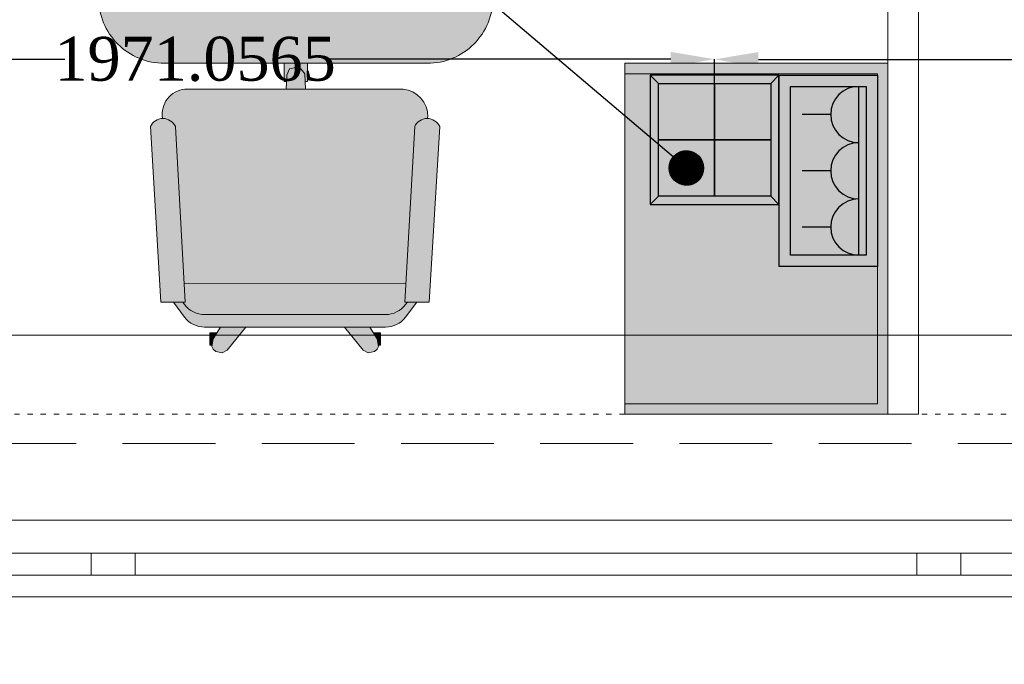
# Model space of a CAD drawing. Header units: inches. Extents: x -78787 to 29484, y -9517 to 23232.
# Tile 196 of 256: x 16176 to 18422, y -6685 to -5216. Entities that reach past the tile are written whole.
import ezdxf
from ezdxf.enums import TextEntityAlignment as Align

# ---------------------------------------------------------------- set-up
doc = ezdxf.new("R2010")
doc.units = ezdxf.units.IN
doc.header["$MEASUREMENT"] = 0
for name, pattern in [('ACAD_ISO03W100', [30, 12, -18]), ('Dot & Dashed', [670.277762, 317.5, -176.388889, 0, -176.388874]), ('Hidden', [317.5, 211.666667, -105.833333])]:
    doc.linetypes.add(name, pattern=pattern)
for name, color, linetype in [('- განათება', 7, 'Continuous'), ('- საშტეფცელო როზეტები', 7, 'Continuous'), ('Structural - Bearing', 7, 'Continuous'), ('Structural - Grid', 7, 'Continuous')]:
    doc.layers.add(name, color=color, linetype=linetype)
for name, color, linetype, lineweight in [('2D Drafting - General_Pen_No__121', 255, 'Continuous', 0), ('Archicad Windows_Pen_No__1', 7, 'Continuous', 13), ('New_2D Drafting - General_Pen_No__121', 255, 'Continuous', 0), ('New_2D Drafting - General_Pen_No__2', 8, 'Continuous', 15), ('Structural - Bearing_Pen_No__1', 7, 'Continuous', 13)]:
    doc.layers.add(name, color=color, linetype=linetype, lineweight=lineweight)
for name, color, linetype, lineweight, true_color in [('2D Drafting - General_Pen_No__161', 7, 'Continuous', 13, 0x6a6a6a), ('New_2D Drafting - General_Pen_No__102', 7, 'Continuous', 13, 0xcccccc), ('New_Drawing & Figure_Pen_No__81', 7, 'Continuous', 20, 0x6a6a6a), ('Structural - Bearing_Pen_No__102', 7, 'Continuous', 13, 0xcccccc), ('Structural - Grid_Pen_No__81', 7, 'Continuous', 20, 0x6a6a6a)]:
    doc.layers.add(name, color=color, linetype=linetype, lineweight=lineweight, true_color=true_color)
doc.styles.add('GENERATED_STYLE_2', font='txt')
doc.styles.get("Standard").update_dxf_attribs({"font": 'arial.ttf'})
doc.dimstyles.get("Standard").update_dxf_attribs({"dimtxt": 0.18, "dimasz": 0.18, "dimexe": 0.18, "dimexo": 0.0625, "dimgap": 0.09, "dimtad": 0, "dimtih": 1, "dimtoh": 1, "dimdec": 4, "dimzin": 0, "dimdsep": 46, "dimtxsty": 'Standard', "dimcen": 0.09, "dimadec": 0, "dimazin": 0, "dimtfac": 1, "dimtdec": 4, "dimtofl": 0, "dimtmove": 0, "dimatfit": 3, "dimfxl": 1, "dimtolj": 1, "dimtzin": 0, "dimarcsym": 0})

# ---------------------------------------------------------------- blocks, each defined once
blk = doc.blocks.new('Slab_1', base_point=(-47183.8, 14488))
at = {"layer": 'Structural - Bearing_Pen_No__1', "color": 7, "linetype": 'Continuous', "lineweight": 13, "flags": 128}
blk.add_lwpolyline([(-47183.8, 14488), (1166.2, 14488), (1166.2, 32488), (-317.2, 32488), (-317.2, 39238), (-26465.1, 39238), (-29183.8, 32838), (-47183.8, 32838)], close=True, dxfattribs=at)
blk = doc.blocks.new('Horizontal Multi-Sash Window')
at = {"layer": 'Archicad Windows_Pen_No__1', "color": 7, "linetype": 'Continuous', "lineweight": 13}
for p, q in [((-2825, 0), (2825, 0)), ((-2775, 0), (-991.7, 0)), ((-991.7, -50), (-991.7, 0)), ((-991.7, 0), (-941.7, 0)), ((-941.7, 0), (-891.7, 0)), ((-891.7, 0), (-891.7, -50)), ((-891.7, 0), (891.7, 0)), ((891.7, -50), (891.7, 0)), ((891.7, 0), (941.7, 0)), ((941.7, 0), (991.7, 0)), ((991.7, 0), (991.7, -50)), ((991.7, 0), (2775, 0)), ((-991.7, -50), (-2775, -50)), ((-941.7, -50), (-991.7, -50)), ((-891.7, -50), (-941.7, -50)), ((891.7, -50), (-891.7, -50)), ((941.7, -50), (891.7, -50)), ((991.7, -50), (941.7, -50)), ((2775, -50), (991.7, -50)), ((-2825, -100), (2825, -100))]:
    blk.add_line(p, q, dxfattribs=at)
blk = doc.blocks.new('Wall_5', base_point=(1166.2, 14488))
at = {"layer": 'Archicad Windows_Pen_No__1', "color": 7, "linetype": 'Continuous', "lineweight": 13, "zscale": 1000}
blk.add_blockref('Horizontal Multi-Sash Window', (-8008.8, 14588), dxfattribs=at)
blk = doc.blocks.new('Standard grid marker')
at = {"layer": 'Structural - Grid_Pen_No__81', "color": 251, "linetype": 'Continuous', "lineweight": 20, "true_color": 0x6a6a6a}
blk.add_line((1000, 0), (51328.1, 0), dxfattribs=at)
at = {"layer": 'Structural - Grid_Pen_No__81', "color": 251, "lineweight": 20, "true_color": 0x6a6a6a, "style": 'GENERATED_STYLE_2'}
for tag, p in [('AC_MarkerText_1_0', (-100, -144)), ('AC_MarkerText_1_1', (52428.1, -144))]:
    blk.add_attdef(tag, text='', height=100, rotation=180, dxfattribs=at).set_placement(p, align=Align.TOP_CENTER)
blk = doc.blocks.new('Beam_10', base_point=(-47008.8, 14663))
at = {"layer": 'Structural - Bearing_Pen_No__102', "color": 254, "linetype": 'Hidden', "lineweight": 13, "true_color": 0xcccccc}
for p, q in [((-10833.8, 14838), (-5183.8, 14838)), ((-47183.8, 14488), (1166.2, 14488))]:
    blk.add_line(p, q, dxfattribs=at)
at = {"layer": 'Structural - Bearing_Pen_No__102', "color": 254, "linetype": 'Dot & Dashed', "lineweight": 13, "true_color": 0xcccccc}
blk.add_line((-47008.8, 14663), (991.2, 14663), dxfattribs=at)
blk = doc.blocks.new('იატაკის 4 იანი ჩარჩო')
at = {"layer": '- საშტეფცელო როზეტები', "color": 5}
for p, q in [((-12008.3, -6506.7), (-12026.8, -6526.1)), ((-11751.8, -6506.7), (-11733.3, -6526.1)), ((-12026.8, -6526.1), (-11733.3, -6526.1))]:
    blk.add_line(p, q, dxfattribs=at)
for points in [[(-11733.3, -6526.1), (-11733.3, -6230.8), (-12026.8, -6230.8), (-12026.8, -6526.1)], [(-12026.8, -6230.8), (-12008.3, -6250.3)], [(-11751.8, -6250.3), (-11733.3, -6230.8)]]:
    blk.add_lwpolyline(points, dxfattribs=at)
for points in [[(-12008.3, -6250.3), (-11880, -6250.3), (-11880, -6378.5), (-12008.3, -6378.5)], [(-11880, -6250.3), (-11751.8, -6250.3), (-11751.8, -6378.5), (-11880, -6378.5)], [(-12008.3, -6378.5), (-11880, -6378.5), (-11880, -6506.7), (-12008.3, -6506.7)], [(-11880, -6378.5), (-11751.8, -6378.5), (-11751.8, -6506.7), (-11880, -6506.7)]]:
    blk.add_lwpolyline(points, close=True, dxfattribs=at)
blk = doc.blocks.new('- საშტეფცელო როზეტი IP22')
at = {"layer": '- საშტეფცელო როზეტები', "color": 5}
for p, q in [((8536.7, 3822.7), (8536.7, 3888.1)), ((8472.6, 3758.6), (8600.9, 3758.6))]:
    blk.add_line(p, q, dxfattribs=at)
blk.add_arc((8536.7, 3758.6), 64.1, 0, 180, dxfattribs=at)
blk = doc.blocks.new('*D1314')
at = {"layer": '- საშტეფცელო როზეტები', "color": 0, "lineweight": -2, "transparency": 16777216}
for p, q in [((15790, -5576.5), (15790, -5305.7)), ((15890, -5305.9), (16279.2, -5305.9)), ((17661, -5305.9), (16873.1, -5305.9)), ((17761, -5489.7), (17761, -5305.7))]:
    blk.add_line(p, q, dxfattribs=at)
at = {"layer": '- საშტეფცელო როზეტები', "color": 0, "transparency": 16777216}
for points in [[(15890, -5289.2), (15890, -5322.6), (15790, -5305.9)], [(17661, -5289.2), (17661, -5322.6), (17761, -5305.9)]]:
    blk.add_solid(points, dxfattribs=at)
at = {"layer": 'Defpoints', "color": 0, "transparency": 16777216}
for p in [(15790, -5305.9), (17761, -5489.8), (15790, -5576.6)]:
    blk.add_point(p, dxfattribs=at)
at = {"layer": '- საშტეფცელო როზეტები', "color": 0, "transparency": 16777216, "insert": (16576.2, -5305.9), "char_height": 100, "attachment_point": 5}
blk.add_mtext('\\A1;{\\fSylfaen|b0|i0|c0|p18;1971.0565}', dxfattribs=at)
blk = doc.blocks.new('*D1315')
at = {"layer": '- საშტეფცელო როზეტები', "color": 0, "lineweight": -2, "transparency": 16777216}
for p, q in [((17761, -5489.7), (17761, -5306.1)), ((17861, -5306.3), (18571.9, -5306.3)), ((19961, -5306.3), (19180.4, -5306.3)), ((20061, -5489.7), (20061, -5306.1))]:
    blk.add_line(p, q, dxfattribs=at)
at = {"layer": '- საშტეფცელო როზეტები', "color": 0, "transparency": 16777216}
for points in [[(17861, -5289.6), (17861, -5322.9), (17761, -5306.3)], [(19961, -5289.6), (19961, -5322.9), (20061, -5306.3)]]:
    blk.add_solid(points, dxfattribs=at)
at = {"layer": 'Defpoints', "color": 0, "transparency": 16777216}
for p in [(17761, -5306.3), (17761, -5489.8), (20061, -5489.8)]:
    blk.add_point(p, dxfattribs=at)
at = {"layer": '- საშტეფცელო როზეტები', "color": 0, "transparency": 16777216, "insert": (18876.2, -5306.3), "char_height": 100, "attachment_point": 5}
blk.add_mtext('\\A1;{\\fSylfaen|b0|i0|c0|p18;2299.9998}', dxfattribs=at)

msp = doc.modelspace()

# ---------------------------------------------------------------- hatches: boundary and pattern name
at = {"layer": '- საშტეფცელო როზეტები'}
h = msp.add_hatch(dxfattribs=at)
h.set_pattern_fill('ANSI31', color=1)
h.set_pattern_definition([(45, (35754.18638, -36904.10872), (-0.08838834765, 0.08838834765), [])])
h.paths.add_polyline_path([(17736.07071, -5553.89461, 1), (17657.70781, -5553.89461, 1)])
at = {"layer": '2D Drafting - General_Pen_No__121', "linetype": 'Continuous', "lineweight": 0}
msp.add_hatch(color=255, dxfattribs=at).paths.add_polyline_path([(18155.93039, -5315.28179), (17555.93068, -5315.28179), (17555.93068, -6115.28172), (18155.93039, -6115.28172)])
at = {"layer": 'New_2D Drafting - General_Pen_No__102', "linetype": 'Continuous', "lineweight": 13, "true_color": 0xcccccc}
for points in [[(16832.86716, -5356.41416), (16832.86716, -5315.28179), (16778.99434, -5315.28179), (16778.99434, -5356.41416), (16784.8906, -5356.41416), (16785.47314, -5342.43341), (16791.31817, -5327.82083), (16805.93075, -5324.89831), (16817.62082, -5327.82083), (16826.38837, -5339.51089), (16827.0645, -5356.41416)], [(16826.38837, -5339.51089), (16817.62082, -5327.82083), (16805.93075, -5324.89831), (16791.31817, -5327.82083), (16785.47314, -5342.43341), (16784.16398, -5373.85321), (16827.76206, -5373.85321)], [(17106.9037, -5435.62711, 0.3820752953), (17050.54945, -5373.85321), (16558.38954, -5373.85321, 0.4305604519), (16501.33463, -5434.16515), (16501.7182, -5441.06917, -0.3008761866), (16531.30265, -5459.30301), (16551.17082, -5816.93003), (17057.16238, -5816.68848), (17077.01712, -5459.3048, -0.3008724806), (17106.60115, -5441.07095)], [(16553.53956, -5859.56746), (16531.30265, -5459.30301, 0.6387631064), (16474.15982, -5459.30345), (16497.98386, -5859.56743)], [(17110.33561, -5859.56928), (17134.15996, -5459.30525, 0.6387631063), (17077.01712, -5459.3048), (17054.7801, -5859.56928)], [(17054.7801, -5859.56928), (17057.16238, -5816.68848), (16551.17082, -5816.93003), (16553.53956, -5859.56746), (16547.98385, -5859.56745), (16552.26888, -5865.28083, 0.2360732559), (16597.98385, -5888.13888), (17009.8827, -5888.13888, 0.2381735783), (17056.05154, -5865.28134), (17060.33516, -5859.56928)], [(17009.8878, -5916.71035, 0.2381394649), (17056.05017, -5893.8546), (17081.76418, -5859.56928), (17060.33516, -5859.56928), (17056.05154, -5865.28134, -0.2339896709), (17010.78853, -5888.13888), (16597.98385, -5888.13888, -0.2360732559), (16552.26888, -5865.28083), (16547.98385, -5859.56745), (16526.55529, -5859.56744), (16552.26944, -5893.853, 0.2360689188), (16597.98384, -5916.71031), (16634.4403, -5916.71031), (16691.67139, -5916.7103)], [(16623.18762, -5972.35922), (16637.8002, -5975.28173), (16649.49026, -5969.4367), (16691.67137, -5916.71032), (16634.4403, -5916.71031), (16617.34258, -5943.13405), (16614.42007, -5960.66915), (16617.34258, -5966.51419)], [(16994.3472, -5960.66915), (16991.42469, -5943.13405), (16974.32699, -5916.71034), (16917.09591, -5916.71033), (16959.27701, -5969.4367), (16970.96707, -5975.28173), (16985.57965, -5972.35922), (16991.42469, -5966.51419)], [(16617.34258, -5943.13405), (16625.85226, -5929.98273), (16609.77842, -5929.98273), (16609.77842, -5957.74664), (16614.90715, -5957.74664)], [(16998.98885, -5957.74664), (16998.98885, -5929.98273), (16982.91501, -5929.98273), (16991.42469, -5943.13405), (16993.86012, -5957.74664)]]:
    msp.add_hatch(color=254, dxfattribs=at).paths.add_polyline_path(points)
at = {"layer": 'New_2D Drafting - General_Pen_No__121', "linetype": 'Continuous', "lineweight": 0}
h = msp.add_hatch(color=255, dxfattribs=at)
h.paths.add_polyline_path([(17105.93072, -4415.28187), (16505.93078, -4415.28187, 0.4142135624), (16355.93079, -4565.28186), (16355.93079, -5165.28181, 0.4142135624), (16505.93078, -5315.28179), (17105.93072, -5315.28179, 0.4142135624), (17255.93071, -5165.28181), (17255.93071, -4565.28186, 0.4142135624)])
h.paths.add_polyline_path([(16467.72501, -4572.87042), (16467.72501, -4512.87042), (16567.725, -4512.87042), (16567.725, -4572.87042)], flags=0)

# ---------------------------------------------------------------- linework, layer by layer
at = {"layer": '- განათება', "color": 8, "linetype": 'Continuous', "lineweight": 15, "flags": 128}
msp.add_lwpolyline([(8955.93152, -5935.28172), (8955.93152, -3835.28172), (22825.93018, -3835.28172), (22825.93018, -5935.28172)], close=True, dxfattribs=at)
at = {"layer": '- საშტეფცელო როზეტები', "color": 4, "lineweight": 30}
msp.add_lwpolyline([(16457.72501, -4502.87042), (17696.88926, -5553.89461)], dxfattribs=at)
at = {"layer": '- საშტეფცელო როზეტები', "color": 5}
for points in [[(17908.36253, -5778.30821), (17908.36253, -5342.1262), (18132.30084, -5342.1262), (18132.30084, -5778.30821)], [(17934.05311, -5752.61764), (17934.05311, -5367.81678), (18106.61026, -5367.81678), (18106.61026, -5752.61764)]]:
    msp.add_lwpolyline(points, close=True, dxfattribs=at)
at = {"layer": '- საშტეფცელო როზეტები'}
msp.add_circle((17696.88926, -5553.89461), 39.18145, dxfattribs=at)
at = {"layer": '2D Drafting - General_Pen_No__161', "color": 251, "linetype": 'Continuous', "lineweight": 13, "true_color": 0x6a6a6a, "flags": 128}
for points in [[(18225.93062, -6115.28172), (18225.93062, -4645.28185), (18155.93063, -4645.28185), (18155.93063, -6115.28172)], [(18155.93039, -5315.28179), (17555.93068, -5315.28179), (17555.93068, -6115.28172), (18155.93039, -6115.28172)]]:
    msp.add_lwpolyline(points, close=True, dxfattribs=at)
at = {"layer": 'New_2D Drafting - General_Pen_No__2', "color": 8, "linetype": 'Continuous', "lineweight": 15, "flags": 128}
msp.add_lwpolyline([(27781.76404, -7816.57065), (27781.76404, 17918.35514), (26505.93152, 17918.35514), (26505.93152, -6531.64486), (-21544.06848, -6531.64486), (-21544.06848, -7816.57065)], close=True, dxfattribs=at)
at = {"layer": 'New_Drawing & Figure_Pen_No__81', "color": 251, "linetype": 'Continuous', "lineweight": 20, "true_color": 0x6a6a6a}
for p, q in [((16832.86716, -5315.28179), (16778.99434, -5315.28179)), ((16832.86716, -5315.28179), (16778.99434, -5315.28179)), ((16778.99434, -5315.49893), (16778.99434, -5356.41416)), ((16778.99434, -5315.49893), (16778.99434, -5356.41416)), ((16832.86716, -5315.49893), (16832.86716, -5356.41416)), ((16832.86716, -5315.49893), (16832.86716, -5356.41416)), ((16785.47314, -5342.43341), (16784.16398, -5373.85321)), ((16785.47314, -5342.43341), (16784.16398, -5373.85321)), ((16791.31817, -5327.82083), (16785.47314, -5342.43341)), ((16791.31817, -5327.82083), (16785.47314, -5342.43341)), ((16805.93075, -5324.89831), (16791.31817, -5327.82083)), ((16805.93075, -5324.89831), (16791.31817, -5327.82083)), ((16817.62082, -5327.82083), (16805.93075, -5324.89831)), ((16817.62082, -5327.82083), (16805.93075, -5324.89831)), ((16826.38837, -5339.51089), (16817.62082, -5327.82083)), ((16826.38837, -5339.51089), (16817.62082, -5327.82083)), ((16827.76206, -5373.85321), (16826.38837, -5339.51089)), ((16827.76206, -5373.85321), (16826.38837, -5339.51089)), ((16778.99434, -5356.41416), (16784.8906, -5356.41416)), ((16778.99434, -5356.41416), (16784.8906, -5356.41416)), ((16832.86716, -5356.41416), (16827.0645, -5356.41416)), ((16832.86716, -5356.41416), (16827.0645, -5356.41416)), ((17050.54945, -5373.85321), (16558.38954, -5373.85321)), ((17050.54945, -5373.85321), (16558.38954, -5373.85321)), ((16501.33474, -5434.16552), (16501.71817, -5441.06861)), ((16501.33474, -5434.16552), (16501.71817, -5441.06861)), ((17106.98484, -5434.16732), (17106.60118, -5441.0704)), ((17106.98484, -5434.16732), (17106.60118, -5441.0704)), ((16474.15991, -5459.30503), (16497.98386, -5859.56743)), ((16474.15991, -5459.30503), (16497.98386, -5859.56743)), ((16531.30277, -5459.30503), (16553.53956, -5859.56746)), ((16531.30277, -5459.30503), (16553.53956, -5859.56746)), ((17077.01701, -5459.30683), (17054.7801, -5859.56928)), ((17077.01701, -5459.30683), (17054.7801, -5859.56928)), ((17134.15986, -5459.30683), (17110.33561, -5859.56928)), ((17134.15986, -5459.30683), (17110.33561, -5859.56928)), ((16551.17054, -5816.93003), (17057.16238, -5816.68848)), ((16497.98386, -5859.56743), (16553.53956, -5859.56746)), ((16497.98386, -5859.56743), (16553.53956, -5859.56746)), ((16552.26962, -5893.85348), (16526.55528, -5859.56743)), ((16552.26962, -5893.85348), (16526.55528, -5859.56743)), ((16552.26962, -5865.28206), (16547.98385, -5859.56746)), ((16552.26962, -5865.28206), (16547.98385, -5859.56746)), ((17110.33561, -5859.56928), (17054.7801, -5859.56928)), ((17110.33561, -5859.56928), (17054.7801, -5859.56928)), ((17056.04988, -5865.28355), (17060.33543, -5859.56893)), ((17056.04988, -5865.28355), (17060.33543, -5859.56893)), ((17056.05007, -5893.85533), (17081.76418, -5859.56928)), ((17056.05007, -5893.85533), (17081.76418, -5859.56928)), ((16597.98385, -5888.13888), (17010.78853, -5888.13888)), ((16597.98385, -5888.13888), (17010.78853, -5888.13888)), ((16597.98385, -5916.71028), (17010.78342, -5916.71035)), ((16597.98385, -5916.71028), (17010.78342, -5916.71035)), ((16617.34258, -5943.13405), (16634.44032, -5916.71029)), ((16617.34258, -5943.13405), (16634.44032, -5916.71029)), ((16691.67139, -5916.7103), (16649.49026, -5969.4367)), ((16691.67139, -5916.7103), (16649.49026, -5969.4367)), ((16917.09588, -5916.7103), (16959.27701, -5969.4367)), ((16917.09588, -5916.7103), (16959.27701, -5969.4367)), ((16991.42469, -5943.13405), (16974.32696, -5916.71029)), ((16991.42469, -5943.13405), (16974.32696, -5916.71029)), ((16614.42007, -5960.66915), (16617.34258, -5943.13405)), ((16614.42007, -5960.66915), (16617.34258, -5943.13405)), ((16994.3472, -5960.66915), (16991.42469, -5943.13405)), ((16994.3472, -5960.66915), (16991.42469, -5943.13405)), ((16614.90715, -5957.74664), (16609.77842, -5957.74664)), ((16614.90715, -5957.74664), (16609.77842, -5957.74664)), ((16617.34258, -5966.51419), (16614.42007, -5960.66915)), ((16617.34258, -5966.51419), (16614.42007, -5960.66915)), ((16623.18762, -5972.35922), (16617.34258, -5966.51419)), ((16623.18762, -5972.35922), (16617.34258, -5966.51419)), ((16637.8002, -5975.28173), (16623.18762, -5972.35922)), ((16637.8002, -5975.28173), (16623.18762, -5972.35922)), ((16649.49026, -5969.4367), (16637.8002, -5975.28173)), ((16649.49026, -5969.4367), (16637.8002, -5975.28173)), ((16959.27701, -5969.4367), (16970.96707, -5975.28173)), ((16959.27701, -5969.4367), (16970.96707, -5975.28173)), ((16970.96707, -5975.28173), (16985.57965, -5972.35922)), ((16970.96707, -5975.28173), (16985.57965, -5972.35922)), ((16985.57965, -5972.35922), (16991.42469, -5966.51419)), ((16985.57965, -5972.35922), (16991.42469, -5966.51419)), ((16991.42469, -5966.51419), (16994.3472, -5960.66915)), ((16991.42469, -5966.51419), (16994.3472, -5960.66915)), ((16993.86012, -5957.74664), (16998.98885, -5957.74664)), ((16993.86012, -5957.74664), (16998.98885, -5957.74664))]:
    msp.add_line(p, q, dxfattribs=at)
at = {"layer": 'New_Drawing & Figure_Pen_No__81', "color": 251, "linetype": 'ACAD_ISO03W100', "lineweight": 20, "true_color": 0x6a6a6a, "flags": 128}
for points in [[(17555.93069, -6115.28172), (15855.93085, -6115.28172), (15855.93085, -3915.28192), (18085.93063, -3915.28192)], [(19925.93046, -6115.28172), (18225.93062, -6115.28172), (18225.93062, -3915.28192), (20455.93041, -3915.28192)]]:
    msp.add_lwpolyline(points, dxfattribs=at)
at = {"layer": 'New_Drawing & Figure_Pen_No__81', "color": 251, "linetype": 'Continuous', "lineweight": 20, "true_color": 0x6a6a6a, "flags": 128}
msp.add_lwpolyline([(16505.93078, -4415.28187), (17105.93072, -4415.28187, -0.4142135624), (17255.93071, -4565.28186), (17255.93071, -5165.28181, -0.4142135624), (17105.93072, -5315.28179), (16505.93078, -5315.28179, -0.4142135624), (16355.93079, -5165.28181), (16355.93079, -4565.28186, -0.4142135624)], format="xyb", close=True, dxfattribs=at)
for points in [[(18225.93062, -6115.28172), (18155.93063, -6115.28172), (18155.93063, -4645.28185), (18225.93062, -4645.28185)], [(18132.30084, -5338.91135), (17555.93068, -5338.91135), (17555.93068, -6091.65217), (18132.30084, -6091.65217)]]:
    msp.add_lwpolyline(points, close=True, dxfattribs=at)
for points in [[(16609.77842, -5957.74664), (16609.77842, -5929.98273), (16625.85226, -5929.98273)], [(16609.77842, -5957.74664), (16609.77842, -5929.98273), (16625.85226, -5929.98273)], [(16998.98885, -5957.74664), (16998.98885, -5929.98273), (16982.91501, -5929.98273)], [(16998.98885, -5957.74664), (16998.98885, -5929.98273), (16982.91501, -5929.98273)]]:
    msp.add_lwpolyline(points, dxfattribs=at)
at = {"layer": 'New_Drawing & Figure_Pen_No__81', "color": 251, "linetype": 'Continuous', "lineweight": 20, "true_color": 0x6a6a6a}
for centre, radius, start, end in [((16558.38954, -5430.99607), 57.14285, 89.999977, 183.17984), ((16558.38954, -5430.99607), 57.14285, 89.999977, 183.17984), ((17044.20717, -5436.23106), 62.69944, 358.9893349, 84.19439411), ((17044.20717, -5436.23106), 62.69944, 358.9893349, 84.19439411), ((16502.73134, -5472.54269), 31.48983, 24.862106, 155.137861), ((16502.73134, -5472.54269), 31.48983, 24.862106, 155.137861), ((17105.58844, -5472.54449), 31.48983, 24.862106, 155.137861), ((17105.58844, -5472.54449), 31.48983, 24.862106, 155.137861), ((16597.98385, -5830.99603), 57.14285, 216.869873, 269.999969), ((16597.98385, -5830.99603), 57.14285, 216.869873, 269.999969), ((17010.33562, -5830.99783), 57.14285, 269.999969, 323.130081), ((17010.33562, -5830.99783), 57.14285, 269.999969, 323.130081), ((16597.98385, -5859.56746), 57.14285, 216.869873, 269.999969), ((16597.98385, -5859.56746), 57.14285, 216.869873, 269.999969), ((17010.33562, -5859.56925), 57.14285, 269.999969, 323.130081), ((17010.33562, -5859.56925), 57.14285, 269.999969, 323.130081)]:
    msp.add_arc(centre, radius, start, end, dxfattribs=at)

# ---------------------------------------------------------------- block references
at = {"layer": '- საშტეფცელო როზეტები'}
msp.add_blockref('იატაკის 4 იანი ჩარჩო', (29641.06017, 888.71683), dxfattribs=at)
at = {"layer": '- საშტეფცელო როზეტები', "rotation": 89.99999999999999}
for p in [(21848.52297, -13968.69186), (21848.52297, -14096.95881), (21848.52297, -14225.22576)]:
    msp.add_blockref('- საშტეფცელო როზეტი IP22', p, dxfattribs=at)
at = {"layer": 'Structural - Bearing', "color": 7, "linetype": 'Continuous', "lineweight": 13}
msp.add_blockref('Slab_1', (-21844.06848, -6531.64486), dxfattribs=at)
at = {"layer": 'Structural - Bearing', "color": 254, "lineweight": 13, "true_color": 0xcccccc}
msp.add_blockref('Beam_10', (-21669.06848, -6356.64486), dxfattribs=at)
at = {"layer": 'Structural - Bearing', "color": 7, "lineweight": 35}
msp.add_blockref('Wall_5', (26505.93152, -6531.64486), dxfattribs=at)
at = {"layer": 'Structural - Grid', "color": 8, "linetype": 'Continuous', "lineweight": 15, "zscale": 1000, "rotation": 180}
msp.add_blockref('Standard grid marker', (29284.00379, -6356.64486), dxfattribs=at)

# ---------------------------------------------------------------- dimensions: what is measured, and where the dimension line sits
at = {"layer": '- საშტეფცელო როზეტები', "color": 1}
for base, p1, p2, picture, middle in [((15789.96621, -5305.88338), (17761.02273, -5489.77913), (15789.96621, -5576.58035), '*D1314', (16576.15034, -5305.88338)), ((17761.02273, -5306.26338), (20061.02251, -5489.77913), (17761.02273, -5489.77913), '*D1315', (18876.15012, -5306.26338))]:
    dim = msp.add_linear_dim(base=base, p1=p1, p2=p2, angle=180, text='{\\fSylfaen|b0|i0|c0|p18;<>}', dimstyle='Standard', override={"dimtxt": 100, "dimasz": 100}, dxfattribs=at)
    dim.commit()
    dim.dimension.update_dxf_attribs({"geometry": picture, "text_midpoint": middle, "dimtype": 160})

doc.saveas('drawing.dxf')
